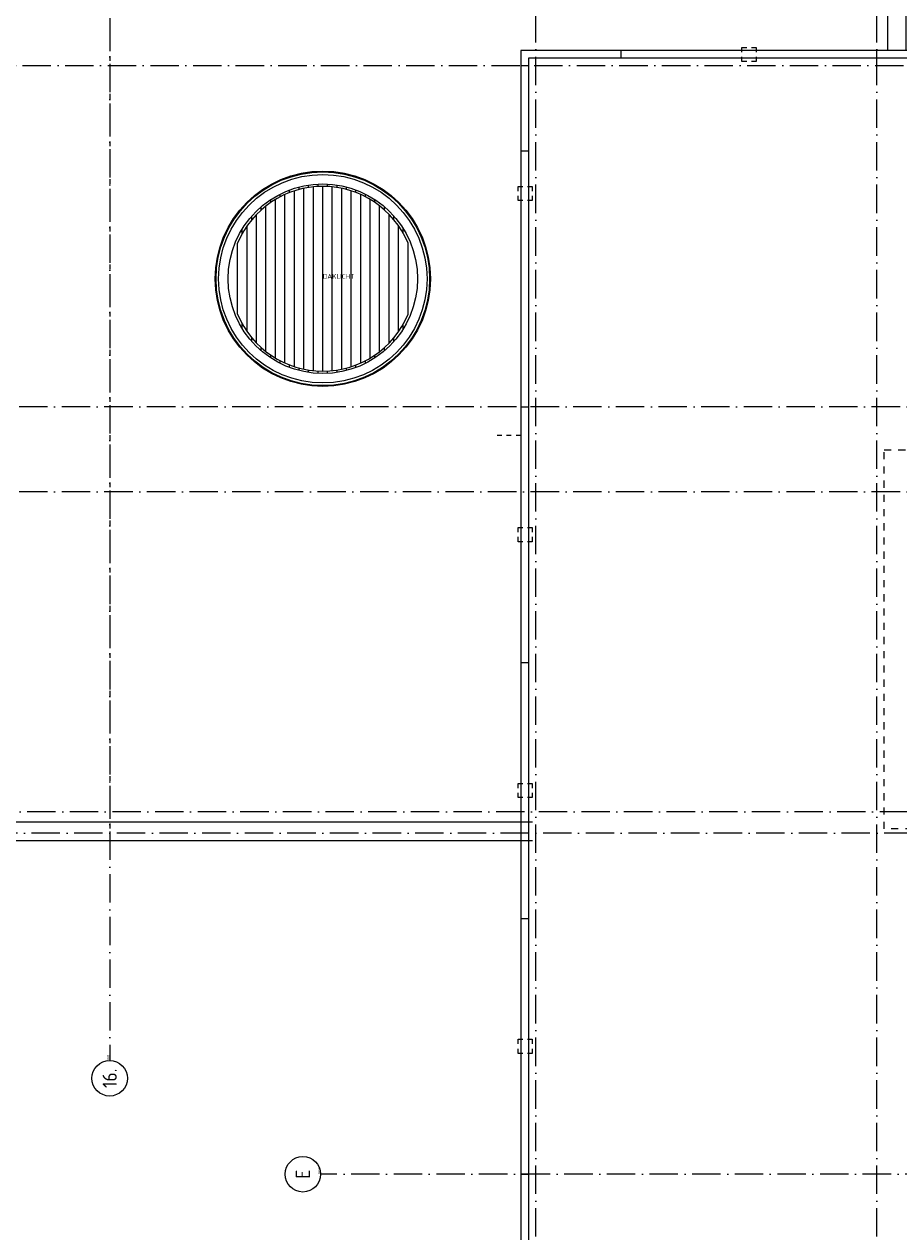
# Model space of a CAD drawing. Extents: x -4389 to 148511, y -40018 to 84100.
# Tile 4 of 28: x 19247 to 37716, y 35001 to 60490. Entities that reach past the tile are written whole.
import ezdxf
from ezdxf.enums import TextEntityAlignment as Align

# ---------------------------------------------------------------- set-up
doc = ezdxf.new("R2010")
doc.units = 0
doc.header["$LTSCALE"] = 100
for name, pattern in [('DASHDOT', [9, 6, -1.5, 0, -1.5]), ('DASHED', [3, 1.5, -1.5]), ('HIDDEN', [2, 1, -1])]:
    doc.linetypes.add(name, pattern=pattern)
for name, color, linetype in [('AB$1A---_ATTRIB035', 3, 'CONTINUOUS'), ('AL$1A---_ALGEMEEN', 8, 'CONTINUOUS'), ('AT$1A---_TEKST018', 1, 'CONTINUOUS')]:
    doc.layers.add(name, color=color, linetype=linetype)
doc.styles.get("Standard").update_dxf_attribs({"font": 'ISOCP'})

# ---------------------------------------------------------------- blocks, each defined once
blk = doc.blocks.new('DAKLICHT')
at = {"layer": 'AL$1A---_ALGEMEEN', "color": 0, "linetype": 'CONTINUOUS'}
for points in [[(-900, 1730), (-900, 1786)], [(-700, 1820), (-700, 1873)], [(-600, -1855), (-600, 1855)], [(-500, 1885), (-500, 1936)], [(-400, -1909), (-400, 1909)], [(-300, 1927), (-300, 1977)], [(-200, -1940), (-200, 1940)], [(-100, 1947), (-100, 1997)], [(0, -1950), (0, 1950)], [(100, 1947), (100, 1997)], [(200, -1940), (200, 1940)], [(300, 1927), (300, 1977)], [(400, -1909), (400, 1909)], [(500, 1885), (500, 1936)], [(600, -1855), (600, 1855)], [(700, 1820), (700, 1873)], [(900, 1730), (900, 1786)], [(-1200, -1537), (-1200, 1537)], [(-1100, 1610), (-1100, 1670)], [(-1000, -1674), (-1000, 1674)], [(-800, -1778), (-800, 1778)], [(800, -1778), (800, 1778)], [(1000, -1674), (1000, 1674)], [(1100, 1610), (1100, 1670)], [(1200, -1537), (1200, 1537)], [(-1500, 1246), (-1500, 1323)], [(-1400, -1357), (-1400, 1357)], [(-1300, 1453), (-1300, 1520)], [(1300, 1453), (1300, 1520)], [(1400, -1357), (1400, 1357)], [(1500, 1246), (1500, 1323)], [(-1700, 955), (-1700, 1054)], [(-1600, -1115), (-1600, 1115)], [(1600, -1115), (1600, 1115)], [(1700, 955), (1700, 1054)], [(-1800, -750), (-1800, 750)], [(1800, -750), (1800, 750)], [(-1700, -1054), (-1700, -955)], [(1700, -1054), (1700, -955)], [(-1500, -1323), (-1500, -1246)], [(1500, -1323), (1500, -1246)], [(-1300, -1520), (-1300, -1453)], [(1300, -1520), (1300, -1453)], [(-1100, -1670), (-1100, -1610)], [(-900, -1786), (-900, -1730)], [(900, -1786), (900, -1730)], [(1100, -1670), (1100, -1610)], [(-700, -1873), (-700, -1820)], [(-500, -1936), (-500, -1885)], [(-300, -1977), (-300, -1927)], [(-100, -1997), (-100, -1947)], [(100, -1997), (100, -1947)], [(300, -1977), (300, -1927)], [(500, -1936), (500, -1885)], [(700, -1873), (700, -1820)]]:
    blk.add_lwpolyline(points, dxfattribs=at)
for radius in [2273, 2255, 2200, 2000]:
    blk.add_circle((0, 0), radius, dxfattribs=at)
for start, end in [(22.6199, 157.3801), (202.6199, 337.3801)]:
    blk.add_arc((0, 0), 1950, start, end, dxfattribs=at)
at = {"layer": 'AT$1A---_TEKST018', "linetype": 'CONTINUOUS'}
blk.add_text('DAKLICHT', height=100, dxfattribs=at).set_placement((0, 0))
blk = doc.blocks.new('1010')
at = {"layer": 'AL$1A---_ALGEMEEN', "color": 0, "linetype": 'CONTINUOUS'}
blk.add_circle((0, 750), 750, dxfattribs=at)
at = {"layer": 'AT$1A---_TEKST018', "linetype": 'CONTINUOUS'}
blk.add_text('1010', height=100, dxfattribs=at).set_placement((0, 0))
blk = doc.blocks.new('1011')
at = {"layer": 'AL$1A---_ALGEMEEN', "color": 0, "linetype": 'CONTINUOUS'}
blk.add_circle((-750, 0), 750, dxfattribs=at)
at = {"layer": 'AT$1A---_TEKST018', "linetype": 'CONTINUOUS'}
blk.add_text('1011', height=100, dxfattribs=at).set_placement((0, 0))

msp = doc.modelspace()

# ---------------------------------------------------------------- linework, layer by layer
at = {"layer": 'AL$1A---_ALGEMEEN', "color": 1, "linetype": 'DASHDOT'}
for points in [[(21053, 82154), (21053, 38616.6)], [(30053, 6096.6), (30053, 82154)], [(37253, 6096.6), (37253, 82154)], [(310.1, 59616.6), (145757.8, 59616.6)], [(145753, 52416.6), (-1820.1, 52416.6)], [(145753, 50616.6), (1359.7, 50616.6)], [(92818.7, 43866.6), (-1820.1, 43866.6)], [(90210.8, 43416.6), (2039.2, 43416.6)], [(100553, 36216.6), (50153, 36216.6), (25507.3, 36216.6)]]:
    msp.add_lwpolyline(points, dxfattribs=at)
at = {"layer": 'AL$1A---_ALGEMEEN', "linetype": 'CONTINUOUS'}
for points in [[(29983.5, 43256.6), (4243, 43256.6), (4243, 77626.6), (37863, 77626.6), (37863, 59936.6)], [(29983.5, 43646.6), (4633, 43646.6), (4633, 77236.6), (37473, 77236.6), (37473, 59936.6)], [(31853, 59771.3), (31853, 59926.5)], [(29742.8, 59616.5), (29898, 59616.5)], [(29742.8, 57816.5), (29898, 57816.5)], [(29742.8, 52416.5), (29898, 52416.5)], [(29742.8, 47016.5), (29898, 47016.5)], [(29742.8, 41616.5), (29898, 41616.5)], [(29742.8, 36216.5), (29898, 36216.5)]]:
    msp.add_lwpolyline(points, dxfattribs=at)
at = {"layer": 'AL$1A---_ALGEMEEN', "linetype": 'HIDDEN'}
for points in [[(21053, 77016.5), (21053, 43416.5)], [(29233, 51816.5), (29733, 51816.5)]]:
    msp.add_lwpolyline(points, dxfattribs=at)
at = {"layer": 'AL$1A---_ALGEMEEN', "linetype": 'CONTINUOUS'}
for points in [[(29733, 59936.3), (29733, 10696.6), (46572.7, 10696.6), (46572.7, 59936.3)], [(29898, 59771.3), (29898, 10861.6), (46407.7, 10861.6), (46407.7, 59771.3)]]:
    msp.add_lwpolyline(points, close=True, dxfattribs=at)
at = {"layer": 'AL$1A---_ALGEMEEN', "linetype": 'HIDDEN'}
for points in [[(34403, 59698.9), (34403, 59998.9), (34703, 59998.9), (34703, 59698.9)], [(29975.3, 56766.5), (29675.3, 56766.5), (29675.3, 57066.5), (29975.3, 57066.5)], [(29975.3, 49566.5), (29675.3, 49566.5), (29675.3, 49866.5), (29975.3, 49866.5)], [(29975.3, 44166.5), (29675.3, 44166.5), (29675.3, 44466.5), (29975.3, 44466.5)], [(29975.3, 38766.5), (29675.3, 38766.5), (29675.3, 39066.5), (29975.3, 39066.5)]]:
    msp.add_lwpolyline(points, close=True, dxfattribs=at)
at = {"layer": 'AL$1A---_ALGEMEEN', "color": 8, "linetype": 'CONTINUOUS'}
msp.add_lwpolyline([(37253, 59771.3), (37253, 59926.5)], dxfattribs=at)
at = {"layer": 'AL$1A---_ALGEMEEN', "linetype": 'DASHED'}
msp.add_lwpolyline([(38902.8, 51506.5), (38902.8, 43506.5), (37402.8, 43506.5), (37402.8, 51506.5)], close=True, dxfattribs=at)

# ---------------------------------------------------------------- block references
at = {"layer": 'AL$1A---_ALGEMEEN', "linetype": 'CONTINUOUS'}
msp.add_blockref('DAKLICHT', (25553, 55116.5), dxfattribs=at)
at = {"layer": 'AL$1A---_ALGEMEEN', "color": 1, "linetype": 'DASHDOT'}
ref = msp.add_blockref('1011', (21053, 38616.6), dxfattribs=dict(at, xscale=0.5, yscale=0.5, zscale=0.5, rotation=90))
ref.add_attrib('STR-NAAM', '16.', dxfattribs={"layer": 'AB$1A---_ATTRIB035', "linetype": 'CONTINUOUS', "height": 300, "rotation": 90}).set_placement((21053, 38241.6), align=Align.MIDDLE)
ref = msp.add_blockref('1010', (25507.3, 36216.6), dxfattribs=dict(at, xscale=0.5, yscale=0.5, zscale=0.5, rotation=90))
ref.add_attrib('STR-NAAM', 'E', dxfattribs={"layer": 'AB$1A---_ATTRIB035', "linetype": 'CONTINUOUS', "height": 300, "rotation": 90}).set_placement((25132.3, 36216.6), align=Align.MIDDLE)

doc.saveas('drawing.dxf')
